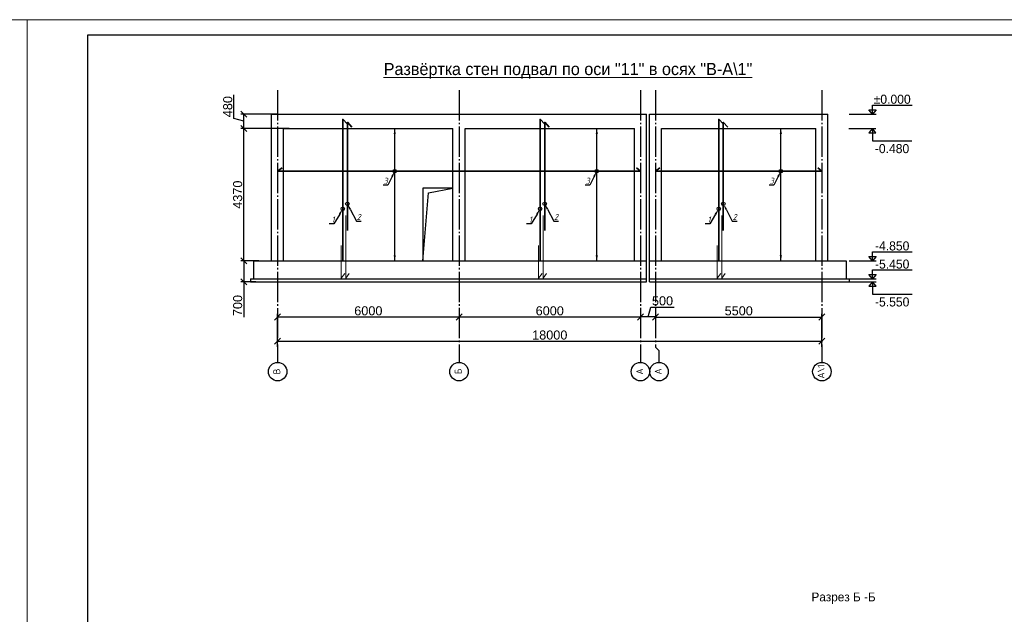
# Model space of a CAD drawing. Header units: millimetres. Extents: x -33345 to 4712671, y -3392 to 121473.
# Tile 242 of 256: x 1278142 to 1310705, y 66841 to 86501. Entities that reach past the tile are written whole.
import ezdxf
from ezdxf import colors
from ezdxf.entities.mleader import LeaderData, LeaderLine
from ezdxf.math import Vec2, Vec3

# ---------------------------------------------------------------- set-up
doc = ezdxf.new("R2010")
doc.units = ezdxf.units.MM
doc.linetypes.add('CENTER2', pattern=[28.575, 19.05, -3.175, 3.175, -3.175])
doc.linetypes.add('ГОСТ 2.303 5', pattern=[24, 20, -1.5, 1, -1.5])
for name, color, linetype, lineweight in [('.', 7, 'Continuous', 15), ('ACO-текст', 7, 'Continuous', 20), ('doors', 250, 'Continuous', 5), ('Lina', 7, 'Continuous', 20), ('w-Армирования', 172, 'Continuous', 30)]:
    doc.layers.add(name, color=color, linetype=linetype, lineweight=lineweight)
doc.layers.add('00-Axes', color=1, linetype='CENTER2')
doc.layers.add('A _razmer rtt', color=164, linetype='Continuous')
doc.styles.add('ISOCPEUR_1.00', font='isocpeui.ttf')
doc.styles.get("Standard").update_dxf_attribs({"font": 'arial.ttf'})
doc.styles.add('X-U-RW-01$0$StyleROMANS', font='GOTHIC.TTF')
doc.styles.add('Текст1', font='isocpeui.ttf', dxfattribs={"height": 300})
doc.dimstyles.new('ISO-25$0', dxfattribs={"dimtxt": 300, "dimasz": 200, "dimexe": 100, "dimexo": 300, "dimgap": 50, "dimtad": 1, "dimdec": 0, "dimtxsty": 'Standard', "dimblk": 'OBLIQUE', "dimcen": 250, "dimadec": 0, "dimazin": 0, "dimtfac": 1, "dimtdec": 0, "dimtmove": 0, "dimatfit": 3, "dimldrblk": 'OBLIQUE', "dimfxl": 1.25, "dimarcsym": 0})

# ---------------------------------------------------------------- blocks, each defined once
blk = doc.blocks.new('awe4tD')
at = {"layer": 'Lina', "ltscale": 10}
blk.add_lwpolyline([(-44239015, 22734378), (-44314815, 22734378), (-44314815, 22776378), (-44239015, 22776378)], close=True, dxfattribs=at)
blk = doc.blocks.new('reuk6kje')
at = {"layer": 'A _razmer rtt', "insert": (-43434805.9, 22638199.7), "char_height": 500, "width": 4619.313, "attachment_point": 1, "style": 'X-U-RW-01$0$StyleROMANS'}
blk.add_mtext('Разрез Б -Б', dxfattribs=at)
blk = doc.blocks.new('MEDGRTR')
at = {"layer": 'doors', "ltscale": 10}
blk.add_lwpolyline([(-43930322, 22939645), (-43989722, 22939645), (-43989722, 22981645), (-43930322, 22981645)], close=True, dxfattribs=at)
at = {"layer": 'doors', "lineweight": 30, "ltscale": 10}
blk.add_lwpolyline([(-43930822, 22940145), (-43987722, 22940145), (-43987722, 22981145), (-43930822, 22981145)], close=True, dxfattribs=at)
blk = doc.blocks.new('_Oblique')
at = {"color": 0, "linetype": 'ByBlock', "lineweight": -2}
blk.add_line((-0.5, -0.5), (0.5, 0.5), dxfattribs=at)
blk = doc.blocks.new('*D1694')
at = {"color": 0, "lineweight": -2, "transparency": 16777216}
for p, q in [((1292672, 76971), (1292672, 76771)), ((1298672, 76971), (1298672, 76771)), ((1298672, 76671), (1292672, 76671))]:
    blk.add_line(p, q, dxfattribs=at)
at = {"layer": 'Defpoints', "color": 0, "transparency": 16777216}
for p in [(1292672, 76671), (1292672, 76671), (1298672, 76671)]:
    blk.add_point(p, dxfattribs=at)
at = {"color": 0, "lineweight": -2, "transparency": 16777216, "xscale": 200, "yscale": 200, "zscale": 200, "rotation": 180}
blk.add_blockref('_Oblique', (1292672, 76671), dxfattribs=at)
at = {"color": 0, "lineweight": -2, "transparency": 16777216, "xscale": 200, "yscale": 200, "zscale": 200}
blk.add_blockref('_Oblique', (1298672, 76671), dxfattribs=at)
at = {"color": 0, "lineweight": 0, "transparency": 16777216, "insert": (1295672, 76874), "char_height": 300, "attachment_point": 5}
blk.add_mtext('6000', dxfattribs=at)
blk = doc.blocks.new('*D2989')
at = {"color": 0, "lineweight": -2, "transparency": 16777216}
for p, q in [((1292672, 76971), (1292672, 76771)), ((1286672, 75680), (1286672, 76771)), ((1292672, 76671), (1286672, 76671))]:
    blk.add_line(p, q, dxfattribs=at)
at = {"layer": 'Defpoints', "color": 0, "transparency": 16777216}
for p in [(1286672, 76671), (1292672, 76671), (1286672, 75380)]:
    blk.add_point(p, dxfattribs=at)
at = {"color": 0, "lineweight": -2, "transparency": 16777216, "xscale": 200, "yscale": 200, "zscale": 200, "rotation": 180}
blk.add_blockref('_Oblique', (1286672, 76671), dxfattribs=at)
at = {"color": 0, "lineweight": -2, "transparency": 16777216, "xscale": 200, "yscale": 200, "zscale": 200}
blk.add_blockref('_Oblique', (1292672, 76671), dxfattribs=at)
at = {"color": 0, "lineweight": 0, "transparency": 16777216, "insert": (1289672, 76874), "char_height": 300, "attachment_point": 5}
blk.add_mtext('6000', dxfattribs=at)
blk = doc.blocks.new('*D1695')
at = {"color": 0, "lineweight": -2, "transparency": 16777216}
for p, q in [((1286672, 76171), (1286672, 75971)), ((1304672, 76171), (1304672, 75971)), ((1286672, 75871), (1304672, 75871))]:
    blk.add_line(p, q, dxfattribs=at)
at = {"layer": 'Defpoints', "color": 0, "transparency": 16777216}
for p in [(1286672, 75871), (1304672, 75871), (1304672, 75871)]:
    blk.add_point(p, dxfattribs=at)
at = {"color": 0, "lineweight": -2, "transparency": 16777216, "xscale": 200, "yscale": 200, "zscale": 200, "rotation": 180}
blk.add_blockref('_Oblique', (1286672, 75871), dxfattribs=at)
at = {"color": 0, "lineweight": -2, "transparency": 16777216, "xscale": 200, "yscale": 200, "zscale": 200}
blk.add_blockref('_Oblique', (1304672, 75871), dxfattribs=at)
at = {"color": 0, "lineweight": 0, "transparency": 16777216, "insert": (1295672, 76074), "char_height": 300, "attachment_point": 5}
blk.add_mtext('18000', dxfattribs=at)
blk = doc.blocks.new('*D2990')
at = {"color": 0, "lineweight": -2, "transparency": 16777216}
for p, q in [((1299172, 76971), (1299172, 76771)), ((1299172, 76671), (1304672, 76671)), ((1304672, 75680), (1304672, 76771))]:
    blk.add_line(p, q, dxfattribs=at)
at = {"layer": 'Defpoints', "color": 0, "transparency": 16777216}
for p in [(1299172, 76671), (1304672, 76671), (1304672, 75380)]:
    blk.add_point(p, dxfattribs=at)
at = {"color": 0, "lineweight": -2, "transparency": 16777216, "xscale": 200, "yscale": 200, "zscale": 200, "rotation": 180}
blk.add_blockref('_Oblique', (1299172, 76671), dxfattribs=at)
at = {"color": 0, "lineweight": -2, "transparency": 16777216, "xscale": 200, "yscale": 200, "zscale": 200}
blk.add_blockref('_Oblique', (1304672, 76671), dxfattribs=at)
at = {"color": 0, "lineweight": 0, "transparency": 16777216, "insert": (1301922, 76874), "char_height": 300, "attachment_point": 5}
blk.add_mtext('5500', dxfattribs=at)
blk = doc.blocks.new('*D1696')
at = {"color": 0, "lineweight": -2, "transparency": 16777216}
for p, q in [((1298672, 76972), (1298672, 76772)), ((1298922, 76672), (1299020, 77000)), ((1299020, 77000), (1299782, 77000)), ((1299172, 76971), (1299172, 76772)), ((1299172, 76672), (1298672, 76672))]:
    blk.add_line(p, q, dxfattribs=at)
at = {"layer": 'Defpoints', "color": 0, "transparency": 16777216}
for p in [(1298672, 76672), (1298672, 76672), (1299172, 76671)]:
    blk.add_point(p, dxfattribs=at)
at = {"color": 0, "lineweight": -2, "transparency": 16777216, "xscale": 200, "yscale": 200, "zscale": 200, "rotation": 180}
blk.add_blockref('_Oblique', (1298672, 76672), dxfattribs=at)
at = {"color": 0, "lineweight": -2, "transparency": 16777216, "xscale": 200, "yscale": 200, "zscale": 200}
blk.add_blockref('_Oblique', (1299172, 76672), dxfattribs=at)
at = {"color": 0, "lineweight": 0, "transparency": 16777216, "insert": (1299401, 77204), "char_height": 300, "attachment_point": 5}
blk.add_mtext('500', dxfattribs=at)
blk = doc.blocks.new('*D1697')
at = {"color": 0, "lineweight": -2, "transparency": 16777216}
for p, q in [((1286052, 78531), (1285454, 78531)), ((1285554, 78531), (1285554, 77831)), ((1285952, 77831), (1285454, 77831)), ((1285554, 77831), (1285554, 76670))]:
    blk.add_line(p, q, dxfattribs=at)
at = {"layer": 'Defpoints', "color": 0, "transparency": 16777216}
for p in [(1285554, 78531), (1286352, 78531), (1286252, 77831)]:
    blk.add_point(p, dxfattribs=at)
at = {"color": 0, "lineweight": -2, "transparency": 16777216, "xscale": 200, "yscale": 200, "zscale": 200}
for p, rotation in [((1285554, 78531), 90), ((1285554, 77831), 270)]:
    blk.add_blockref('_Oblique', p, dxfattribs=dict(at, rotation=rotation))
at = {"color": 0, "transparency": 16777216, "insert": (1285351, 77050), "char_height": 300, "attachment_point": 5, "rotation": 90}
blk.add_mtext('700', dxfattribs=at)
blk = doc.blocks.new('*D1698')
at = {"color": 0, "lineweight": -2, "transparency": 16777216}
for p, q in [((1287052, 82901), (1285454, 82901)), ((1285554, 78531), (1285554, 82901)), ((1286052, 78531), (1285454, 78531))]:
    blk.add_line(p, q, dxfattribs=at)
at = {"layer": 'Defpoints', "color": 0, "transparency": 16777216}
for p in [(1285554, 82901), (1287352, 82901), (1286352, 78531)]:
    blk.add_point(p, dxfattribs=at)
at = {"color": 0, "lineweight": -2, "transparency": 16777216, "xscale": 200, "yscale": 200, "zscale": 200}
for p, rotation in [((1285554, 82901), 90), ((1285554, 78531), 270)]:
    blk.add_blockref('_Oblique', p, dxfattribs=dict(at, rotation=rotation))
at = {"color": 0, "transparency": 16777216, "insert": (1285351, 80716), "char_height": 300, "attachment_point": 5, "rotation": 90}
blk.add_mtext('4370', dxfattribs=at)
blk = doc.blocks.new('*D1699')
at = {"color": 0, "lineweight": -2, "transparency": 16777216}
for p, q in [((1285226, 83239), (1285226, 84013)), ((1286652, 83381), (1285454, 83381)), ((1285554, 82901), (1285554, 83381)), ((1285554, 83141), (1285226, 83239)), ((1287052, 82901), (1285454, 82901))]:
    blk.add_line(p, q, dxfattribs=at)
at = {"layer": 'Defpoints', "color": 0, "transparency": 16777216}
for p in [(1285554, 83381), (1286952, 83381), (1287352, 82901)]:
    blk.add_point(p, dxfattribs=at)
at = {"color": 0, "lineweight": -2, "transparency": 16777216, "xscale": 200, "yscale": 200, "zscale": 200}
for p, rotation in [((1285554, 83381), 90), ((1285554, 82901), 270)]:
    blk.add_blockref('_Oblique', p, dxfattribs=dict(at, rotation=rotation))
at = {"color": 0, "transparency": 16777216, "insert": (1285023, 83626), "char_height": 300, "attachment_point": 5, "rotation": 90}
blk.add_mtext('480', dxfattribs=at)

msp = doc.modelspace()

# ---------------------------------------------------------------- linework, layer by layer
at = {"color": 177, "lineweight": 30, "true_color": 0x293189}
for p, q in [((1286471.612, 78530.797), (1286471.612, 83380.797)), ((1286471.612, 83380.797), (1298871.612, 83380.797)), ((1298871.612, 77830.797), (1298871.612, 83380.797)), ((1298971.612, 77830.797), (1298971.612, 83380.797)), ((1298971.612, 83380.797), (1304871.612, 83380.797)), ((1304871.612, 78530.797), (1304871.612, 83380.797)), ((1286871.612, 78530.797), (1286871.612, 82900.797)), ((1286871.612, 82900.797), (1292471.612, 82900.797)), ((1292471.612, 78530.797), (1292471.612, 82900.797)), ((1292871.612, 78530.797), (1292871.612, 82900.797)), ((1292871.612, 82900.797), (1298471.612, 82900.797)), ((1298471.612, 78530.797), (1298471.612, 82900.797)), ((1299371.612, 78530.797), (1299371.612, 82900.797)), ((1299371.612, 82900.797), (1304471.612, 82900.797)), ((1304471.612, 78530.797), (1304471.612, 82900.797)), ((1285871.612, 78530.797), (1298871.612, 78530.797)), ((1285871.612, 78530.797), (1285871.612, 77930.797)), ((1298971.612, 78530.797), (1305471.612, 78530.797)), ((1305471.612, 78530.797), (1305471.612, 77930.797)), ((1285771.612, 77930.797), (1298871.612, 77930.797)), ((1285771.612, 77930.797), (1285771.612, 77830.797)), ((1285771.612, 77830.797), (1298871.612, 77830.797)), ((1298971.612, 77930.797), (1305571.612, 77930.797)), ((1298971.612, 77830.797), (1305571.612, 77830.797)), ((1305571.612, 77930.797), (1305571.612, 77830.797))]:
    msp.add_line(p, q, dxfattribs=at)
at = {"linetype": 'Continuous', "ltscale": 3}
for p, q in [((1290545.194, 78530.797), (1290545.194, 82900.797)), ((1297227.458, 78530.797), (1297227.458, 82900.797)), ((1303314.51, 78530.797), (1303314.51, 82900.797))]:
    msp.add_line(p, q, dxfattribs=at)
at = {"color": 1, "ltscale": 4}
for points in [[(1305571.612, 83380.797), (1306463.774, 83380.797)], [(1306345.816, 83380.797), (1306227.859, 83524.366), (1306463.774, 83524.366), (1306345.816, 83380.797), (1306345.816, 83680.797), (1307655.509, 83680.797)], [(1305567.043, 82900.797), (1306459.205, 82900.797)], [(1306341.247, 82900.797), (1306223.29, 82757.228), (1306459.205, 82757.228), (1306341.247, 82900.797), (1306341.247, 82500.797), (1307650.94, 82500.797)], [(1306345.816, 78530.797), (1306227.859, 78674.366), (1306463.774, 78674.366), (1306345.816, 78530.797), (1306345.816, 78830.797), (1307655.509, 78830.797)], [(1305571.612, 78530.797), (1306463.774, 78530.797)], [(1306345.816, 77930.797), (1306227.859, 78074.366), (1306463.774, 78074.366), (1306345.816, 77930.797), (1306345.816, 78230.797), (1307655.509, 78230.797)], [(1305571.612, 77930.797), (1306463.774, 77930.797)], [(1305571.612, 77830.797), (1306463.774, 77830.797)], [(1306345.816, 77830.797), (1306227.859, 77687.228), (1306463.774, 77687.228), (1306345.816, 77830.797), (1306345.816, 77430.797), (1307655.509, 77430.797)]]:
    msp.add_lwpolyline(points, dxfattribs=at)
at = {"color": 177, "lineweight": 30, "true_color": 0x293189}
msp.add_lwpolyline([(1291471.612, 78530.797), (1292471.612, 78530.797), (1292471.612, 80930.797), (1291471.612, 80930.797)], close=True, dxfattribs=at)
msp.add_lwpolyline([(1291471.612, 78530.797), (1291667.032, 80772.957), (1292471.612, 80930.797)], dxfattribs=at)
at = {"linetype": 'Continuous', "ltscale": 3}
for centre in [(1290545.194, 81492.803), (1297227.458, 81492.803), (1303314.51, 81492.803), (1288978.021, 80414.219), (1295504.199, 80414.219), (1301412.131, 80414.219), (1288827.478, 80246.791), (1295353.655, 80246.791), (1301261.588, 80246.791)]:
    msp.add_circle(centre, 56.25, dxfattribs=at)
for points in [[(1290545.194, 82900.797), (1290507.485, 82718.612), (1290582.902, 82718.612)], [(1297227.458, 82900.797), (1297189.75, 82718.612), (1297265.167, 82718.612)], [(1303314.51, 82900.797), (1303276.801, 82718.612), (1303352.218, 82718.612)], [(1290545.194, 78530.797), (1290507.485, 78712.982), (1290582.902, 78712.982)], [(1297227.458, 78530.797), (1297189.75, 78712.982), (1297265.167, 78712.982)], [(1303314.51, 78530.797), (1303276.801, 78712.982), (1303352.218, 78712.982)]]:
    msp.add_solid(points, dxfattribs=at)
at = {"layer": '00-Axes', "color": 251, "linetype": 'ГОСТ 2.303 5', "ltscale": 50, "true_color": 0x636466}
for points in [[(1286671.612, 84167.165), (1286671.612, 75171.053)], [(1292671.612, 84167.165), (1292671.612, 75171.053)], [(1298671.612, 84167.165), (1298671.612, 75171.053)], [(1299171.612, 84167.165), (1299171.612, 75671.626), (1299283.533, 75561.871), (1299283.533, 75171.053)], [(1304671.612, 84167.165), (1304671.612, 75171.053)]]:
    msp.add_lwpolyline(points, dxfattribs=at)
at = {"layer": '00-Axes', "color": 219, "linetype": 'ByBlock', "ltscale": 100, "true_color": 0x642165}
for centre in [(1286671.612, 74865.092), (1292671.612, 74865.092), (1298671.612, 74865.092), (1299283.533, 74865.092), (1304671.612, 74865.092)]:
    msp.add_circle(centre, 305.96, dxfattribs=at)
at = {"layer": 'w-Армирования', "color": 0, "lineweight": 35, "ltscale": 100}
for points in [[(1288827.478, 78530.797), (1288827.478, 83209.614), (1288980.256, 83051.314)], [(1288978.021, 79530.797), (1288978.021, 83109.614), (1289130.799, 82951.314)], [(1295353.655, 78530.797), (1295353.655, 83209.614), (1295506.433, 83051.314)], [(1295504.199, 79530.797), (1295504.199, 83109.614), (1295656.977, 82951.314)], [(1301261.588, 78530.797), (1301261.588, 83209.614), (1301414.366, 83051.314)], [(1301412.131, 79530.797), (1301412.131, 83109.614), (1301564.909, 82951.314)], [(1298537.856, 81606.803), (1298671.612, 81492.833), (1286671.612, 81492.788), (1286817.819, 81608.166)], [(1304537.856, 81606.779), (1304671.612, 81492.809), (1299171.612, 81492.788), (1299317.819, 81608.166)]]:
    msp.add_lwpolyline(points, dxfattribs=at)
at = {"layer": 'w-Армирования', "lineweight": 0, "ltscale": 100}
for points in [[(1288925.853, 80030.797), (1288925.853, 77958.473), (1289041.231, 78104.68)], [(1295452.03, 80030.797), (1295452.03, 77958.473), (1295567.409, 78104.68)], [(1301359.963, 80030.797), (1301359.963, 77958.473), (1301475.341, 78104.68)], [(1288775.309, 79030.797), (1288775.309, 77958.473), (1288890.688, 78104.68)], [(1295301.487, 79030.797), (1295301.487, 77958.473), (1295416.865, 78104.68)], [(1301209.419, 79030.797), (1301209.419, 77958.473), (1301324.798, 78104.68)]]:
    msp.add_lwpolyline(points, dxfattribs=at)

# ---------------------------------------------------------------- block references
at = {"layer": '.', "xscale": 0.5818754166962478, "yscale": 0.5818754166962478, "zscale": 0.5818754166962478}
msp.add_blockref('reuk6kje', (26577973.322, -13105050.513), dxfattribs=at)
msp.add_blockref('awe4tD', (45517406.511, -22689876.566))

# ---------------------------------------------------------------- texts
at = {"ltscale": 4, "char_height": 300, "attachment_point": 5, "style": 'X-U-RW-01$0$StyleROMANS'}
for s, insert in [('%%P0.000', (1306996.923, 83869.66)), ('-0.480', (1306992.355, 82237.008)), ('-4.850', (1306996.923, 79019.66)), ('-5.450', (1306996.923, 78419.66)), ('-5.550', (1306996.923, 77167.008))]:
    msp.add_mtext(s, dxfattribs=dict(at, insert=insert))
at = {"layer": '00-Axes', "color": 219, "linetype": 'ByBlock', "ltscale": 100, "true_color": 0x642165, "char_height": 226.05869, "attachment_point": 1, "rotation": 90, "style": 'ISOCPEUR_1.00'}
for s, insert in [('\\pxqc;{\\fISOCPEUR|b0|i0|c204|p34;В}', (1286531.807, 74483.926)), ('\\pxqc;{\\fISOCPEUR|b0|i0|c204|p34;Б}', (1292531.807, 74483.926)), ('\\pxqc;{\\fISOCPEUR|b0|i0|c204|p34;А}', (1298531.807, 74483.926)), ('\\pxqc;{\\fISOCPEUR|b0|i0|c204|p34;А}', (1299143.727, 74483.926)), ('\\pxqc;{\\fISOCPEUR|b0|i0|c204|p34;А\\\\1}', (1304531.807, 74483.926))]:
    msp.add_mtext_dynamic_manual_height_columns(s, width=772.47909, gutter_width=706.433, heights=[0], dxfattribs=dict(at, insert=insert))
at = {"layer": 'ACO-текст', "insert": (1296274.919, 84810.128), "char_height": 400, "width": 15252.33748, "attachment_point": 5, "line_spacing_factor": 0.9, "style": 'X-U-RW-01$0$StyleROMANS'}
msp.add_mtext('\\pxt22;{\\L\\C0;Развёртка стен подвал по оси "11" в осях "В-А\\\\1"}', dxfattribs=at)

# ---------------------------------------------------------------- dimensions: what is measured, and where the dimension line sits
for base, p1, p2, picture, middle in [((1285554.175, 83380.797), (1287351.566, 82900.797), (1286951.566, 83380.797), '*D1699', (1285022.831, 83289.249)), ((1285554.175, 82900.797), (1286351.566, 78530.797), (1287351.566, 82900.797), '*D1698', (1285350.901, 80715.797))]:
    dim = msp.add_linear_dim(base=base, p1=p1, p2=p2, angle=90, dimstyle='ISO-25$0', override={"dimtmove": 1})
    dim.commit()
    dim.dimension.update_dxf_attribs({"geometry": picture, "text_midpoint": middle})
dim = msp.add_linear_dim(base=(1285554.175, 78530.797), p1=(1286251.566, 77830.797), p2=(1286351.566, 78530.797), angle=90, dimstyle='ISO-25$0')
dim.commit()
dim.dimension.update_dxf_attribs({"geometry": '*D1697', "text_midpoint": (1285554.175, 77049.513), "dimtype": 160})
at = {"color": 18, "lineweight": 0, "true_color": 0x000000}
for base, p1, p2, picture, middle in [((1298671.612, 76672.303), (1299171.612, 76671.053), (1298671.612, 76672.303), '*D1696', (1299070.063, 77203.646)), ((1286671.612, 76671.053), (1292671.612, 76671.053), (1286671.612, 75379.941), '*D2989', (1289671.612, 76874.225))]:
    dim = msp.add_linear_dim(base=base, p1=p1, p2=p2, angle=180, dimstyle='ISO-25$0', override={"dimtmove": 1}, dxfattribs=at)
    dim.commit()
    dim.dimension.update_dxf_attribs({"geometry": picture, "text_midpoint": middle})
for base, p1, p2, picture, middle in [((1292671.612, 76671.053), (1298671.612, 76671.053), (1292671.612, 76671.053), '*D1694', (1295671.612, 76874.225)), ((1304671.612, 76671.053), (1299171.612, 76671.053), (1304671.612, 75379.941), '*D2990', (1301921.612, 76874.225)), ((1304671.612, 75871.053), (1286671.612, 75871.053), (1304671.612, 75871.053), '*D1695', (1295671.612, 76074.225))]:
    dim = msp.add_linear_dim(base=base, p1=p1, p2=p2, angle=180, dimstyle='ISO-25$0', dxfattribs=at)
    dim.commit()
    dim.dimension.update_dxf_attribs({"geometry": picture, "text_midpoint": middle})

# ---------------------------------------------------------------- leaders
at = {"lineweight": 25}
ml = msp.add_multileader_mtext('Standard', dxfattribs=at)
ml.set_content('3', color=256, style='Текст1')
ml.set_leader_properties()
ml.build(insert=Vec2(0, 0))
ml.multileader.update_dxf_attribs({"text_left_attachment_type": 6, "text_right_attachment_type": 6, "dogleg_length": 0.36, "arrow_head_size": 200})
ctx = ml.context
ctx.base_point, ctx.char_height, ctx.arrow_head_size, ctx.plane_origin = Vec3(1290168.376, 81033.778), 200, 200, Vec3(1290322.97, 82095.445)
ctx.left_attachment, ctx.right_attachment, ctx.text_align_type = 6, 6, 2
notes = []
notes.append((ctx, [(0, (1, 1, 0), (1290314.554, 81033.778), (-1, 0), 0.36, [(0, [(1290546.988, 81492.804)], 0, [])])]))
ctx.mtext.insert, ctx.mtext.alignment, ctx.mtext.flow_direction = Vec3(1290312.194, 81273.778), 3, 5
ml = msp.add_multileader_mtext('Standard', dxfattribs=at)
ml.set_content('3', color=256, style='Текст1')
ml.set_leader_properties()
ml.build(insert=Vec2(0, 0))
ml.multileader.update_dxf_attribs({"text_left_attachment_type": 6, "text_right_attachment_type": 6, "dogleg_length": 0.36, "arrow_head_size": 200})
ctx = ml.context
ctx.base_point, ctx.char_height, ctx.arrow_head_size, ctx.plane_origin = Vec3(1296850.64, 81033.778), 200, 200, Vec3(1297005.234, 82095.445)
ctx.left_attachment, ctx.right_attachment, ctx.text_align_type = 6, 6, 2
notes.append((ctx, [(0, (1, 1, 0), (1296996.818, 81033.778), (-1, 0), 0.36, [(0, [(1297229.252, 81492.804)], 0, [])])]))
ctx.mtext.insert, ctx.mtext.alignment, ctx.mtext.flow_direction = Vec3(1296994.458, 81273.778), 3, 5
ml = msp.add_multileader_mtext('Standard', dxfattribs=at)
ml.set_content('3', color=256, style='Текст1')
ml.set_leader_properties()
ml.build(insert=Vec2(0, 0))
ml.multileader.update_dxf_attribs({"text_left_attachment_type": 6, "text_right_attachment_type": 6, "dogleg_length": 0.36, "arrow_head_size": 200})
ctx = ml.context
ctx.base_point, ctx.char_height, ctx.arrow_head_size, ctx.plane_origin = Vec3(1302937.692, 81033.778), 200, 200, Vec3(1303092.286, 82095.445)
ctx.left_attachment, ctx.right_attachment, ctx.text_align_type = 6, 6, 2
notes.append((ctx, [(0, (1, 1, 0), (1303083.87, 81033.778), (-1, 0), 0.36, [(0, [(1303316.304, 81492.804)], 0, [])])]))
ctx.mtext.insert, ctx.mtext.alignment, ctx.mtext.flow_direction = Vec3(1303081.51, 81273.778), 3, 5
at = {"color": 244, "lineweight": 25, "true_color": 0x991b1e}
ml = msp.add_multileader_mtext('Standard', dxfattribs=at)
ml.set_content('1', color=(153, 27, 30), style='Текст1')
ml.set_leader_properties()
ml.build(insert=Vec2(0, 0))
ml.multileader.update_dxf_attribs({"text_left_attachment_type": 6, "text_right_attachment_type": 6, "dogleg_length": 0.36, "arrow_head_size": 200})
ctx = ml.context
ctx.base_point, ctx.char_height, ctx.arrow_head_size, ctx.plane_origin = Vec3(1288452.892, 79753.656), 200, 200, Vec3(1289249.973, 80616.425)
ctx.left_attachment, ctx.right_attachment = 6, 6
notes.append((ctx, [(1, (1, 1, 0), (1288529.828, 79753.656), (-1, 0), 0.36, [(0, [(1288827.478, 80246.791)], 0, [])])]))
ctx.mtext.insert, ctx.mtext.flow_direction = Vec3(1288454.892, 79993.656), 5
ml = msp.add_multileader_mtext('Standard', dxfattribs=at)
ml.set_content('2', color=(153, 27, 30), style='Текст1')
ml.set_leader_properties()
ml.build(insert=Vec2(0, 0))
ml.multileader.update_dxf_attribs({"text_left_attachment_type": 6, "text_right_attachment_type": 6, "dogleg_length": 0.36, "arrow_head_size": 200})
ctx = ml.context
ctx.base_point, ctx.char_height, ctx.arrow_head_size, ctx.plane_origin = Vec3(1289276.032, 79836.894), 200, 200, Vec3(1288555.526, 80044.584)
ctx.left_attachment, ctx.right_attachment, ctx.text_align_type = 6, 6, 2
notes.append((ctx, [(1, (1, 1, 0), (1289275.672, 79836.894), (1, 0), 0.36, [(0, [(1288978.021, 80414.219)], 0, [])])]))
ctx.mtext.insert, ctx.mtext.alignment, ctx.mtext.flow_direction = Vec3(1289420.001, 80076.894), 3, 5
ml = msp.add_multileader_mtext('Standard', dxfattribs=at)
ml.set_content('1', color=(153, 27, 30), style='Текст1')
ml.set_leader_properties()
ml.build(insert=Vec2(0, 0))
ml.multileader.update_dxf_attribs({"text_left_attachment_type": 6, "text_right_attachment_type": 6, "dogleg_length": 0.36, "arrow_head_size": 200})
ctx = ml.context
ctx.base_point, ctx.char_height, ctx.arrow_head_size, ctx.plane_origin = Vec3(1294979.07, 79753.656), 200, 200, Vec3(1295776.15, 80616.425)
ctx.left_attachment, ctx.right_attachment = 6, 6
notes.append((ctx, [(1, (1, 1, 0), (1295056.005, 79753.656), (-1, 0), 0.36, [(0, [(1295353.655, 80246.791)], 0, [])])]))
ctx.mtext.insert, ctx.mtext.flow_direction = Vec3(1294981.07, 79993.656), 5
ml = msp.add_multileader_mtext('Standard', dxfattribs=at)
ml.set_content('2', color=(153, 27, 30), style='Текст1')
ml.set_leader_properties()
ml.build(insert=Vec2(0, 0))
ml.multileader.update_dxf_attribs({"text_left_attachment_type": 6, "text_right_attachment_type": 6, "dogleg_length": 0.36, "arrow_head_size": 200})
ctx = ml.context
ctx.base_point, ctx.char_height, ctx.arrow_head_size, ctx.plane_origin = Vec3(1295802.209, 79836.894), 200, 200, Vec3(1295081.704, 80044.584)
ctx.left_attachment, ctx.right_attachment, ctx.text_align_type = 6, 6, 2
notes.append((ctx, [(1, (1, 1, 0), (1295801.849, 79836.894), (1, 0), 0.36, [(0, [(1295504.199, 80414.219)], 0, [])])]))
ctx.mtext.insert, ctx.mtext.alignment, ctx.mtext.flow_direction = Vec3(1295946.179, 80076.894), 3, 5
ml = msp.add_multileader_mtext('Standard', dxfattribs=at)
ml.set_content('1', color=(153, 27, 30), style='Текст1')
ml.set_leader_properties()
ml.build(insert=Vec2(0, 0))
ml.multileader.update_dxf_attribs({"text_left_attachment_type": 6, "text_right_attachment_type": 6, "dogleg_length": 0.36, "arrow_head_size": 200})
ctx = ml.context
ctx.base_point, ctx.char_height, ctx.arrow_head_size, ctx.plane_origin = Vec3(1300887.002, 79753.656), 200, 200, Vec3(1301684.083, 80616.425)
ctx.left_attachment, ctx.right_attachment = 6, 6
notes.append((ctx, [(1, (1, 1, 0), (1300963.938, 79753.656), (-1, 0), 0.36, [(0, [(1301261.588, 80246.791)], 0, [])])]))
ctx.mtext.insert, ctx.mtext.flow_direction = Vec3(1300889.002, 79993.656), 5
ml = msp.add_multileader_mtext('Standard', dxfattribs=at)
ml.set_content('2', color=(153, 27, 30), style='Текст1')
ml.set_leader_properties()
ml.build(insert=Vec2(0, 0))
ml.multileader.update_dxf_attribs({"text_left_attachment_type": 6, "text_right_attachment_type": 6, "dogleg_length": 0.36, "arrow_head_size": 200})
ctx = ml.context
ctx.base_point, ctx.char_height, ctx.arrow_head_size, ctx.plane_origin = Vec3(1301710.141, 79836.894), 200, 200, Vec3(1300989.636, 80044.584)
ctx.left_attachment, ctx.right_attachment, ctx.text_align_type = 6, 6, 2
notes.append((ctx, [(1, (1, 1, 0), (1301709.781, 79836.894), (1, 0), 0.36, [(0, [(1301412.131, 80414.219)], 0, [])])]))
ctx.mtext.insert, ctx.mtext.alignment, ctx.mtext.flow_direction = Vec3(1301854.111, 80076.894), 3, 5
for ctx, leaders in notes:
    for number, flags, end, landing, length, lines in leaders:
        leader = LeaderData()
        leader.index, (leader.has_last_leader_line, leader.has_dogleg_vector, leader.attachment_direction) = number, flags
        leader.last_leader_point, leader.dogleg_vector, leader.dogleg_length = Vec3(end), Vec3(landing), length
        for number, points, colour, breaks in lines:
            line = LeaderLine()
            line.index, line.vertices, line.color, line.breaks = number, Vec3.list(points), colors.encode_raw_color(colour), breaks
            leader.lines.append(line)
        ctx.leaders.append(leader)

# ---------------------------------------------------------------- next in the draw order: block references
at = {"layer": 'doors'}
msp.add_blockref('MEDGRTR', (45268114.129, -22895143.968), dxfattribs=at)

doc.saveas('drawing.dxf')
